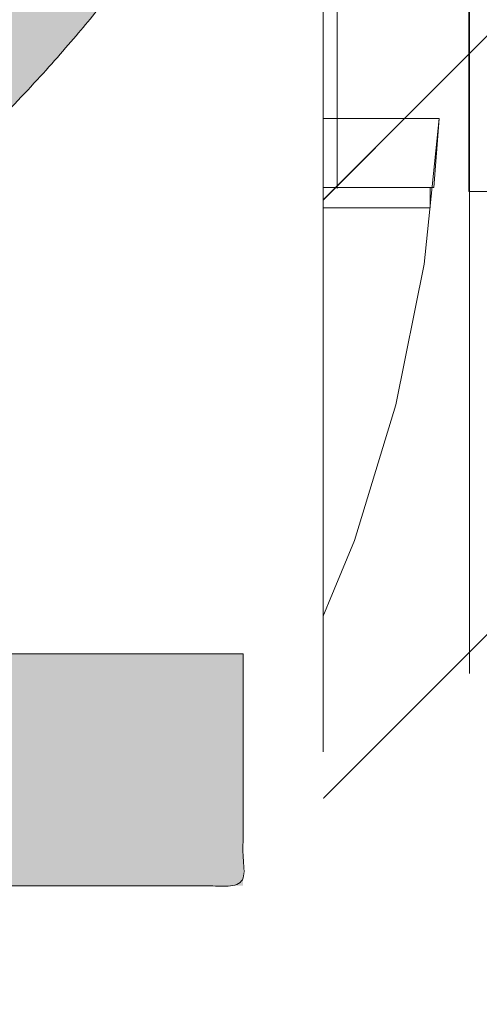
# Model space of a CAD drawing. Header units: inches. Extents: x -416 to -272, y -73 to 47.
# Tile 116 of 206: x -333.148 to -332.465, y -23.25 to -21.788. Entities that reach past the tile are written whole.
import ezdxf

# ---------------------------------------------------------------- set-up
doc = ezdxf.new("R2010")
doc.units = ezdxf.units.IN
doc.header["$LTSCALE"] = 32
doc.header["$MEASUREMENT"] = 0
doc.linetypes.add('Dash Style-1', pattern=[0.083328, 0.041656, -0.041672])
for name, color, linetype, lineweight in [('Black', 7, 'Continuous', 18), ('DashLine', 7, 'Continuous', 13), ('DashLineFill', 7, 'Dash Style-1', 13), ('Drawing', 7, 'Continuous', 18), ('Metal-DeskStructure', 7, 'Continuous', 13), ('None', 7, 'Continuous', 18), ('SolidLine', 7, 'Continuous', 15), ('Wood_1-H', 7, 'Continuous', 13)]:
    doc.layers.add(name, color=color, linetype=linetype, lineweight=lineweight)
pattern_1 = [(45, (0, 0), (-1.61301565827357, 1.935715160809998), []), (45, (-1.0608, 1.0608), (-0.4723460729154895, 0.4167612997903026), [])]

# ---------------------------------------------------------------- blocks, each defined once
blk = doc.blocks.new('1BRPFY-Leg_Plate (2D)')
at = {"layer": 'DashLineFill', "linetype": 'Continuous', "lineweight": 13}
h = blk.add_hatch(dxfattribs=at)
h.set_pattern_fill('Steel', color=253, style=0, pattern_type=2)
h.set_pattern_definition(pattern_1)
edge = h.paths.add_edge_path()
edge.add_arc((-1.704724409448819, 1.704724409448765), 0.1259842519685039, 90, 180, ccw=False)
edge.add_line((-1.704724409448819, 1.830708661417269), (1.704724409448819, 1.830708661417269))
edge.add_arc((1.704724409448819, 1.704724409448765), 0.1259842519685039, 0, 90, ccw=False)
edge.add_line((1.830708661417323, 1.704724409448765), (1.830708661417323, -1.704724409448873))
edge.add_arc((1.704724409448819, -1.704724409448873), 0.125984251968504, -89.99999999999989, 1.1368683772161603e-13, ccw=False)
edge.add_line((1.704724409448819, -1.830708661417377), (-1.704724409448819, -1.830708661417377))
edge.add_arc((-1.704724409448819, -1.704724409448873), 0.125984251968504, 180, 269.99999999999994, ccw=False)
edge.add_line((-1.830708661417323, -1.704724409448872), (-1.830708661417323, 1.704724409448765))
at = {"layer": 'DashLineFill', "flags": 128}
blk.add_lwpolyline([(-1.830708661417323, 1.704724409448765, -0.414213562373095), (-1.704724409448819, 1.830708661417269), (1.704724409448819, 1.830708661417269, -0.414213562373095), (1.830708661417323, 1.704724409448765), (1.830708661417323, -1.704724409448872, -0.414213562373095), (1.704724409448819, -1.830708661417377), (-1.704724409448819, -1.830708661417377, -0.414213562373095), (-1.830708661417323, -1.704724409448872)], format="xyb", close=True, dxfattribs=at)
blk = doc.blocks.new('1BRPX8-Util_Bkt_Lg-F (2D)')
at = {"layer": 'DashLineFill', "linetype": 'Continuous', "lineweight": 13}
h = blk.add_hatch(dxfattribs=at)
h.set_pattern_fill('Steel', color=253, style=0, pattern_type=2)
h.set_pattern_definition(pattern_1)
edge = h.paths.add_edge_path()
edge.add_line((-4.468503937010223, 7.539370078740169), (-2.421259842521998, 7.539370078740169))
edge.add_line((-2.421259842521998, 7.539370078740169), (-2.421259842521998, 7.917322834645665))
edge.add_arc((-2.303149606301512, 7.91732283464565), 0.1181102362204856, 90.0000000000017, 179.9999999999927, ccw=False)
edge.add_line((-2.303149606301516, 8.035433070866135), (2.303149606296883, 8.035433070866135))
edge.add_arc((2.30314960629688, 7.917322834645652), 0.1181102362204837, 6.423306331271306e-12, 89.99999999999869, ccw=False)
edge.add_line((2.421259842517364, 7.917322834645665), (2.421259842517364, 7.539370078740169))
edge.add_line((2.421259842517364, 7.539370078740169), (4.46850393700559, 7.539370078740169))
edge.add_line((4.46850393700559, 7.539370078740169), (4.46850393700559, 7.405511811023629))
edge.add_line((4.46850393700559, 7.405511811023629), (3.129921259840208, 7.405511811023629))
edge.add_line((3.129921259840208, 7.405511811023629), (3.129921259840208, -2.011811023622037))
edge.add_line((3.129921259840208, -2.011811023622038), (4.46850393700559, -2.011811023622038))
edge.add_line((4.46850393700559, -2.011811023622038), (4.46850393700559, -2.145669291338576))
edge.add_line((4.46850393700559, -2.145669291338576), (2.421259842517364, -2.145669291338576))
edge.add_line((2.421259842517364, -2.145669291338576), (2.421259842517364, -2.523622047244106))
edge.add_arc((2.303149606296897, -2.523622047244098), 0.1181102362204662, 269.9999999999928, 359.9999999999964, ccw=False)
edge.add_line((2.303149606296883, -2.641732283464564), (-2.303149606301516, -2.641732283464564))
edge.add_arc((-2.303149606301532, -2.523622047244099), 0.1181102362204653, 180.0000000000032, 270.0000000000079, ccw=False)
edge.add_line((-2.421259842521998, -2.523622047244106), (-2.421259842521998, -2.145669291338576))
edge.add_line((-2.421259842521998, -2.145669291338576), (-4.468503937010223, -2.145669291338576))
edge.add_line((-4.468503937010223, -2.145669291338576), (-4.468503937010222, -2.011811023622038))
edge.add_line((-4.468503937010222, -2.011811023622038), (-3.129921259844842, -2.011811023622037))
edge.add_line((-3.129921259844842, -2.011811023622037), (-3.129921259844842, 7.405511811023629))
edge.add_line((-3.129921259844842, 7.405511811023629), (-4.468503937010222, 7.405511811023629))
edge.add_line((-4.468503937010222, 7.405511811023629), (-4.468503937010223, 7.539370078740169))
blk = doc.blocks.new('Slate-LegBrace (2D)')
at = {"layer": 'DashLineFill', "linetype": 'Continuous', "lineweight": 13}
h = blk.add_hatch(dxfattribs=at)
h.set_pattern_fill('Steel', color=253, style=0, pattern_type=2)
h.set_pattern_definition(pattern_1)
h.paths.add_polyline_path([(1.477721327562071, -0.2676096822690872), (1.477721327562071, -0.2375137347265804), (1.672015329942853, -0.2375137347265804), (1.672015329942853, -0.02575645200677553), (1.675765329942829, -0.02575645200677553), (1.675765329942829, 0.7034311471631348), (1.734820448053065, 0.762486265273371), (1.929210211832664, 0.762486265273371), (1.988265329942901, 0.7034311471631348), (1.988265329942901, -0.02575645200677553), (1.992015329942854, -0.02575645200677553), (1.992015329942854, -0.2375137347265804), (2.186309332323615, -0.2375137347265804), (2.186309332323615, -0.2676096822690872)])
h = blk.add_hatch(dxfattribs=at)
h.set_pattern_fill('Steel', color=253, style=0, pattern_type=2)
h.set_pattern_definition(pattern_1)
edge = h.paths.add_edge_path()
edge.add_line((-2.199587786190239, -0.1351515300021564), (-1.374775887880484, -0.1351515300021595))
edge.add_arc((3.774758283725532e-15, -0.01355418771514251), 1.380142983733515, 185.0545920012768, 354.9454079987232)
edge.add_line((1.374775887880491, -0.13515153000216), (2.199718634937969, -0.1351515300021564))
edge.add_arc((6.542437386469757e-05, -0.01705725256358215), 2.202821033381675, 183.0731271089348, 356.92687289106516, ccw=False)
h = blk.add_hatch(dxfattribs=at)
h.set_pattern_fill('Steel', color=253, style=0, pattern_type=2)
h.set_pattern_definition(pattern_1)
edge = h.paths.add_edge_path()
edge.add_line((2.191696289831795, -0.2375138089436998), (1.463739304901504, -0.2375137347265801))
edge.add_arc((-6.542437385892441e-05, -0.01704129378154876), 1.480314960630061, 188.5652811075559, 351.4347188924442, ccw=False)
edge.add_line((-1.463870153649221, -0.2375137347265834), (-2.191827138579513, -0.2375138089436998))
edge.add_line((-2.191827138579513, -0.2375138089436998), (-2.199718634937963, -0.1351515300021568))
edge.add_line((-2.199718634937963, -0.1351515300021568), (-1.374775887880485, -0.1351515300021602))
edge.add_arc((2.886579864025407e-15, -0.01355418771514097), 1.380142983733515, 185.0545920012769, 354.9454079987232)
edge.add_line((1.37477588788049, -0.1351515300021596), (2.199587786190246, -0.1351515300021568))
edge.add_line((2.199587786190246, -0.1351515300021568), (2.191696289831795, -0.2375138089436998))
h = blk.add_hatch(dxfattribs=at)
h.set_pattern_fill('Steel', color=253, style=0, pattern_type=2)
h.set_pattern_definition(pattern_1)
h.paths.add_polyline_path([(1.738774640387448, -0.9363963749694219), (1.747067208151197, -0.9368037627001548), (1.755279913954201, -0.9380220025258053), (1.763333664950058, -0.940039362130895), (1.771150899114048, -0.9428364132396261), (1.778656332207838, -0.9463862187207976), (1.785777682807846, -0.9506545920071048), (1.79244636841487, -0.9556004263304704), (1.798598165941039, -0.9611760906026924), (1.804173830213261, -0.9673278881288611), (1.809119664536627, -0.9739965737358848), (1.813388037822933, -0.9811179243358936), (1.816937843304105, -0.9886233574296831), (1.819734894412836, -0.9964405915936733), (1.821752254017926, -1.00449434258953), (1.822970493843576, -1.012707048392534), (1.823377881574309, -1.020999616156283), (1.822970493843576, -1.029292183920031), (1.821752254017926, -1.037504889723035), (1.819734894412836, -1.045558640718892), (1.816937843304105, -1.053375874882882), (1.813388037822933, -1.060881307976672), (1.809119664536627, -1.06800265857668), (1.804173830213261, -1.074671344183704), (1.798598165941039, -1.080823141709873), (1.79244636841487, -1.086398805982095), (1.785777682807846, -1.09134464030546), (1.778656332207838, -1.095613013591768), (1.771150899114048, -1.099162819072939), (1.763333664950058, -1.10195987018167), (1.755279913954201, -1.10397722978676), (1.747067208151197, -1.10519546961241), (1.738774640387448, -1.105602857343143), (1.7304820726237, -1.10519546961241), (1.722269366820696, -1.10397722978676), (1.714215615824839, -1.10195987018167), (1.706398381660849, -1.099162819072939), (1.698892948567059, -1.095613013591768), (1.691771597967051, -1.09134464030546), (1.685102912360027, -1.086398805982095), (1.678951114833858, -1.080823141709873), (1.673375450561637, -1.074671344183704), (1.668429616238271, -1.06800265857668), (1.664161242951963, -1.060881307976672), (1.660611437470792, -1.053375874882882), (1.657814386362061, -1.045558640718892), (1.655797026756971, -1.037504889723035), (1.654578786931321, -1.029292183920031), (1.654171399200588, -1.020999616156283), (1.654578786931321, -1.012707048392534), (1.655797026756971, -1.00449434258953), (1.657814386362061, -0.9964405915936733), (1.660611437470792, -0.9886233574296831), (1.664161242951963, -0.9811179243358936), (1.668429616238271, -0.9739965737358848), (1.673375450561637, -0.9673278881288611), (1.678951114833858, -0.9611760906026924), (1.685102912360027, -0.9556004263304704), (1.691771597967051, -0.9506545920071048), (1.698892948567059, -0.9463862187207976), (1.706398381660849, -0.9428364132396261), (1.714215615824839, -0.940039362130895), (1.722269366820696, -0.9380220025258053), (1.7304820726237, -0.9368037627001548)])
at = {"layer": 'DashLineFill', "flags": 128}
for points in [[(1.477721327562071, -0.2676096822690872), (1.477721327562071, -0.2375137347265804), (1.672015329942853, -0.2375137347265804), (1.672015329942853, -0.02575645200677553), (1.675765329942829, -0.02575645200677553), (1.675765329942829, 0.7034311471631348), (1.734820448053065, 0.762486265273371), (1.929210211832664, 0.762486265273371), (1.988265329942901, 0.7034311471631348), (1.988265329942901, -0.02575645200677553), (1.992015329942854, -0.02575645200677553), (1.992015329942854, -0.2375137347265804), (2.186309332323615, -0.2375137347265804), (2.186309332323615, -0.2676096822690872)], [(1.738774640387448, -0.9363963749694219), (1.747067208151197, -0.9368037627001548), (1.755279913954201, -0.9380220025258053), (1.763333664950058, -0.940039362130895), (1.771150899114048, -0.9428364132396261), (1.778656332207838, -0.9463862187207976), (1.785777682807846, -0.9506545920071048), (1.79244636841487, -0.9556004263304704), (1.798598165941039, -0.9611760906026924), (1.804173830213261, -0.9673278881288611), (1.809119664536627, -0.9739965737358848), (1.813388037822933, -0.9811179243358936), (1.816937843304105, -0.9886233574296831), (1.819734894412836, -0.9964405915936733), (1.821752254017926, -1.00449434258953), (1.822970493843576, -1.012707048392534), (1.823377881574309, -1.020999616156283), (1.822970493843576, -1.029292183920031), (1.821752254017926, -1.037504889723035), (1.819734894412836, -1.045558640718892), (1.816937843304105, -1.053375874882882), (1.813388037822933, -1.060881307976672), (1.809119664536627, -1.06800265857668), (1.804173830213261, -1.074671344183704), (1.798598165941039, -1.080823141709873), (1.79244636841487, -1.086398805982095), (1.785777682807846, -1.09134464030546), (1.778656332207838, -1.095613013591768), (1.771150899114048, -1.099162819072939), (1.763333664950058, -1.10195987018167), (1.755279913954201, -1.10397722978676), (1.747067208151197, -1.10519546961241), (1.738774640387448, -1.105602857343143), (1.7304820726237, -1.10519546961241), (1.722269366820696, -1.10397722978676), (1.714215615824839, -1.10195987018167), (1.706398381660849, -1.099162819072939), (1.698892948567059, -1.095613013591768), (1.691771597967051, -1.09134464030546), (1.685102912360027, -1.086398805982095), (1.678951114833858, -1.080823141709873), (1.673375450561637, -1.074671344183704), (1.668429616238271, -1.06800265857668), (1.664161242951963, -1.060881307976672), (1.660611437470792, -1.053375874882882), (1.657814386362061, -1.045558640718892), (1.655797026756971, -1.037504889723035), (1.654578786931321, -1.029292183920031), (1.654171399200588, -1.020999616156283), (1.654578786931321, -1.012707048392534), (1.655797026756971, -1.00449434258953), (1.657814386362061, -0.9964405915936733), (1.660611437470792, -0.9886233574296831), (1.664161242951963, -0.9811179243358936), (1.668429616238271, -0.9739965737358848), (1.673375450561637, -0.9673278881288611), (1.678951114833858, -0.9611760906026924), (1.685102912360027, -0.9556004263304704), (1.691771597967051, -0.9506545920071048), (1.698892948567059, -0.9463862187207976), (1.706398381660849, -0.9428364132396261), (1.714215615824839, -0.940039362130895), (1.722269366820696, -0.9380220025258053), (1.7304820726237, -0.9368037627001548)]]:
    blk.add_lwpolyline(points, close=True, dxfattribs=at)
for points in [[(2.191696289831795, -0.2375138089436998), (1.463739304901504, -0.2375137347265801, -0.860662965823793), (-1.463870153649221, -0.2375137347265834), (-2.191827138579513, -0.2375138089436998), (-2.199718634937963, -0.1351515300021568), (-1.374775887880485, -0.1351515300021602, 0.9154551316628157), (1.37477588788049, -0.1351515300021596), (2.199587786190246, -0.1351515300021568)], [(-2.199587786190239, -0.1351515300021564), (-1.374775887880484, -0.1351515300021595, 0.9154551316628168), (1.374775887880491, -0.13515153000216), (2.199718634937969, -0.1351515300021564, -0.9477524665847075)]]:
    blk.add_lwpolyline(points, format="xyb", close=True, dxfattribs=at)
blk = doc.blocks.new('TLLegSleeve (2D)')
at = {"layer": 'DashLineFill', "linetype": 'Continuous', "lineweight": 13}
h = blk.add_hatch(dxfattribs=at)
h.set_pattern_fill('Steel', color=253, style=0, pattern_type=2)
h.set_pattern_definition(pattern_1)
edge = h.paths.add_edge_path()
edge.add_line((1.08267716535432, 1.402343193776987), (1.08267716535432, 2.913385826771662))
edge.add_arc((-1.707523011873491e-13, 2.913385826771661), 1.08267716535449, 4.479377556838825e-14, 180)
edge.add_line((-1.082677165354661, 2.913385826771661), (-1.08267716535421, 1.402343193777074))
edge.add_arc((-1.332267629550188e-15, 2.886579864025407e-15), 1.771653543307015, 127.6698869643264, 412.330113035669)
edge.add_line((1.08267716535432, 1.402343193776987), (1.08267716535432, 1.402343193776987))
edge = h.paths.add_edge_path()
edge.add_arc((1.665334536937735e-15, 2.91338582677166), 0.7480314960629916, 0, 180, ccw=False)
edge.add_arc((1.665334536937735e-15, 2.91338582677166), 0.7480314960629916, 180, 360, ccw=False)
edge = h.paths.add_edge_path()
edge.add_arc((-1.723066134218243e-13, 9.149983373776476e-17), 1.437007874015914, 0, 180, ccw=False)
edge.add_arc((-1.723066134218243e-13, 5.70119602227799e-16), 1.437007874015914, 180, 360, ccw=False)
at = {"layer": 'DashLine', "color": 8, "flags": 128}
blk.add_lwpolyline([(0.6327836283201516, 1.527674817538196), (0.7794749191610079, 1.458295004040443), (0.9186594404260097, 1.374871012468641), (1.048996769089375, 1.278206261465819), (1.169231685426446, 1.169231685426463), (1.278206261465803, 1.048996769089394), (1.374871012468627, 0.9186594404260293), (1.458295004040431, 0.7794749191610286), (1.527674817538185, 0.6327836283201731), (1.582342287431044, 0.4799982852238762), (1.621770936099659, 0.3225902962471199), (1.64558104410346, 0.1620755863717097), (1.653543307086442, 1.118599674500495e-14), (1.645581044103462, -0.1620755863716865), (1.621770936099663, -0.3225902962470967), (1.582342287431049, -0.4799982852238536), (1.527674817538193, -0.6327836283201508), (1.45829500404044, -0.7794749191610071), (1.374871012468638, -0.9186594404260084), (1.278206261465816, -1.048996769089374), (1.169231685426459, -1.169231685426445), (1.048996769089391, -1.278206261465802), (0.918659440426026, -1.374871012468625), (0.7794749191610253, -1.458295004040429)], dxfattribs=at)
at = {"layer": 'DashLineFill', "flags": 128}
blk.add_lwpolyline([(1.08267716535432, 1.402343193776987), (1.08267716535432, 2.913385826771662, 0.9999999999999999), (-1.082677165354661, 2.913385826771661), (-1.08267716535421, 1.402343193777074, 2.931618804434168), (1.08267716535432, 1.402343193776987)], format="xyb", close=True, dxfattribs=at)
blk = doc.blocks.new('Group-47')
at = {"layer": 'SolidLine', "flags": 128}
blk.add_lwpolyline([(7.34251968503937, -8.30708661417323, -0.414213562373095), (9.05511811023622, -6.594488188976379, -0.414213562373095), (10.76771653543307, -8.30708661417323, -0.414213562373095), (9.05511811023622, -10.01968503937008, -0.414213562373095)], format="xyb", close=True, dxfattribs=at)
at = {"layer": 'Wood_1-H', "color": 7}
for name in ['1BRPX8-Util_Bkt_Lg-F (2D)', 'TLLegSleeve (2D)', 'Slate-LegBrace (2D)', '1BRPFY-Leg_Plate (2D)']:
    blk.add_blockref(name, (9.05511811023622, -8.30708661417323), dxfattribs=at)
blk = doc.blocks.new('Group-50')
at = {"layer": 'DashLineFill', "linetype": 'Continuous', "lineweight": 13}
h = blk.add_hatch(dxfattribs=at)
h.set_pattern_fill('Steel', color=253, style=0, pattern_type=2)
h.set_pattern_definition(pattern_1)
h.paths.add_polyline_path([(-2.066929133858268, 1.397637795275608), (2.066929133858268, 1.397637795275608), (2.066929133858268, 0.1377952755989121), (2.106299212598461, 0.1377952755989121), (2.106299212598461, -0.1377952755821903), (2.066929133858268, -0.1377952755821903), (2.066929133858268, -5.275590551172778), (2.106299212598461, -5.275590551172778), (2.106299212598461, -5.55118110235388), (2.066929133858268, -5.55118110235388), (2.066929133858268, -5.82677165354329), (-2.066929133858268, -5.82677165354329), (-2.066929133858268, -5.55118110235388), (-2.106299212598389, -5.55118110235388), (-2.106299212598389, -5.275590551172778), (-2.066929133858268, -5.275590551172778), (-2.066929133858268, -0.1377952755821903), (-2.106299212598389, -0.1377952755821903), (-2.106299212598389, 0.1377952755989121), (-2.066929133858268, 0.1377952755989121)])
at = {"layer": 'DashLineFill', "flags": 128}
blk.add_lwpolyline([(-2.066929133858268, 1.397637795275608), (2.066929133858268, 1.397637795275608), (2.066929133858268, 0.1377952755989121), (2.106299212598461, 0.1377952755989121), (2.106299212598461, -0.1377952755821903), (2.066929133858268, -0.1377952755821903), (2.066929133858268, -5.275590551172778), (2.106299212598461, -5.275590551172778), (2.106299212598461, -5.55118110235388), (2.066929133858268, -5.55118110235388), (2.066929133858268, -5.82677165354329), (-2.066929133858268, -5.82677165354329), (-2.066929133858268, -5.55118110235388), (-2.106299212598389, -5.55118110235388), (-2.106299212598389, -5.275590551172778), (-2.066929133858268, -5.275590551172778), (-2.066929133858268, -0.1377952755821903), (-2.106299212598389, -0.1377952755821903), (-2.106299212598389, 0.1377952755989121), (-2.066929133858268, 0.1377952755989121)], close=True, dxfattribs=at)
blk = doc.blocks.new('TL14_upper_leg (2D)')
at = {"layer": 'SolidLine', "flags": 128}
blk.add_lwpolyline([(2.322834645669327, 0.2436987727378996), (2.401574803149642, 0.2436987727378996), (2.401574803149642, 0.2677219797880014), (2.434055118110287, 0.2677219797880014), (2.4493110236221, 0.2107861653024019), (2.4493110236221, 0.1992105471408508, -0.1579749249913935), (2.531479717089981, 0.1180761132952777), (2.531479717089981, -0.1180652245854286, -0.1560270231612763), (2.4493110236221, -0.1991401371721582), (2.4493110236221, -0.2107752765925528), (2.434055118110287, -0.2677110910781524), (2.401574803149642, -0.2677110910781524), (2.401574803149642, -0.2436878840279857), (2.322834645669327, -0.2436878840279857)], format="xyb", close=True, dxfattribs=at)
at = {"layer": 'DashLine', "color": 7}
blk.add_blockref('Group-50', (0, 0), dxfattribs=at)
blk = doc.blocks.new('1BRPT9-Bracket (2D)')
at = {"layer": 'DashLineFill', "linetype": 'Continuous', "lineweight": 13}
h = blk.add_hatch(dxfattribs=at)
h.set_pattern_fill('Steel', color=253, style=0, pattern_type=2)
h.set_pattern_definition(pattern_1)
edge = h.paths.add_edge_path()
edge.add_line((-2.32206875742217, -8.74015748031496), (-2.32206875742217, 8.740157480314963))
edge.add_line((-2.32206875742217, 8.740157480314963), (1.677931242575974, 8.740157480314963))
edge.add_arc((1.677931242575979, 8.488188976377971), 0.2519685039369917, -3.979039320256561e-12, 90.0000000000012, ccw=False)
edge.add_line((1.929899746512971, 8.488188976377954), (1.929899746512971, 7.480314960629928))
edge.add_line((1.929899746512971, 7.480314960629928), (2.323600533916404, 7.461135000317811))
edge.add_line((2.323600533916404, 7.461135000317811), (2.323600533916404, -7.480314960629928))
edge.add_line((2.323600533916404, -7.480314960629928), (1.929899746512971, -7.480314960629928))
edge.add_line((1.929899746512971, -7.480314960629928), (1.929899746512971, -8.488188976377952))
edge.add_arc((1.677931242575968, -8.488188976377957), 0.2519685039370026, -90.00000000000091, 1.0800249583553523e-12, ccw=False)
edge.add_line((1.677931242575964, -8.74015748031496), (-2.32206875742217, -8.74015748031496))
at = {"layer": 'DashLineFill'}
blk.add_line((2.126750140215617, 7.461135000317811), (2.126750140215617, -7.480314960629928), dxfattribs=at)
at = {"layer": 'DashLineFill', "flags": 128}
blk.add_lwpolyline([(-2.32206875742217, -8.74015748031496), (-2.32206875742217, 8.740157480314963), (1.677931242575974, 8.740157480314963, -0.4142135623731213), (1.929899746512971, 8.488188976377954), (1.929899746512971, 7.480314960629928), (2.323600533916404, 7.461135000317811), (2.323600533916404, -7.480314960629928), (1.929899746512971, -7.480314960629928), (1.929899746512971, -8.488188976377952, -0.4142135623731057), (1.677931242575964, -8.74015748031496)], format="xyb", close=True, dxfattribs=at)
blk = doc.blocks.new('Group-72')
at = {"layer": 'Metal-DeskStructure', "linetype": 'Continuous', "lineweight": 0, "true_color": 0xff0000}
blk.add_hatch(color=1, dxfattribs=at).paths.add_polyline_path([(1.987219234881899, -0.9301181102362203), (1.987219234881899, -1.274606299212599), (0.4025735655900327, -1.274606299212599), (0.4023214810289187, -1.244883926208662), (0.4031795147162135, -1.21546436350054), (0.4051476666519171, -1.186347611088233), (0.4082259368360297, -1.15753366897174), (0.4124143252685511, -1.129022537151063), (0.4177128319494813, -1.1008142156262), (0.4241214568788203, -1.072908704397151), (0.4316402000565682, -1.045306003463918), (0.4455088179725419, -1.000302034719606), (0.4612781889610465, -0.9557186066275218), (0.4789483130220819, -0.9115557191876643), (0.4985191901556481, -0.8678133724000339), (0.5199908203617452, -0.8244915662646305), (0.543363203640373, -0.7815903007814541), (0.5686363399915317, -0.7391095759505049), (0.5958102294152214, -0.6970493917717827), (0.6262305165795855, -0.6545855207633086), (0.6612428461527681, -0.6108937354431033), (0.7008472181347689, -0.5659740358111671), (0.7450436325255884, -0.5198264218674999), (0.793832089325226, -0.4724508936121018), (0.847212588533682, -0.4238474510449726), (0.9051851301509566, -0.3740160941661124), (0.9677497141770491, -0.3229568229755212), (1.064241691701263, -0.2345473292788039), (1.152407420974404, -0.1517895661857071), (1.232246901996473, -0.07468353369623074), (1.303760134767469, -0.003229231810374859), (1.366947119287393, 0.06257333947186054), (1.421807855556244, 0.1227241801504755), (1.468342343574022, 0.1772232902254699), (1.506550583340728, 0.2260706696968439), (1.538467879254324, 0.2720417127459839), (1.566129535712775, 0.3179118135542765), (1.589535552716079, 0.3636809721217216), (1.608685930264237, 0.4093491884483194), (1.623580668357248, 0.4549164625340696), (1.634219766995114, 0.5003827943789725), (1.640603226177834, 0.5457481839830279), (1.642731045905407, 0.5910126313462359), (1.640973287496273, 0.6332243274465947), (1.635700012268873, 0.6737371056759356), (1.626911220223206, 0.7125509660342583), (1.614606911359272, 0.7496659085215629), (1.598787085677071, 0.7850819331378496), (1.579451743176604, 0.8187990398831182), (1.556600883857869, 0.8508172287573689), (1.530234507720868, 0.8811364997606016), (1.501059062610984, 0.9087644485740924), (1.469780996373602, 0.9327086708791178), (1.436400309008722, 0.9529691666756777), (1.400917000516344, 0.9695459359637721), (1.363331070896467, 0.9824389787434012), (1.323642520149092, 0.991648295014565), (1.281851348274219, 0.9971738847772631), (1.237957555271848, 0.9990157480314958), (1.191254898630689, 0.9970140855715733), (1.146957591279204, 0.9910090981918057), (1.105065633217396, 0.981000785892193), (1.065579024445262, 0.9669891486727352), (1.028497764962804, 0.9489741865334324), (0.993821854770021, 0.9269558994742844), (0.9615512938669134, 0.9009342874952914), (0.9316860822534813, 0.8709093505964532), (0.9047981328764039, 0.837352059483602), (0.8814593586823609, 0.8007333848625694), (0.8616697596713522, 0.7610533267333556), (0.8454293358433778, 0.7183118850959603), (0.8327380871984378, 0.6725090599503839), (0.8235960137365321, 0.6236448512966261), (0.8180031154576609, 0.571719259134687), (0.8159593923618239, 0.5167322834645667), (0.4714712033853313, 0.5856299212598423), (0.4819337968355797, 0.6671096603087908), (0.4977117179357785, 0.7436104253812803), (0.5188049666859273, 0.8151322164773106), (0.5452135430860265, 0.8816750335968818), (0.5769374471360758, 0.943238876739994), (0.6139766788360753, 0.9998237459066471), (0.656331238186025, 1.051429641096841), (0.7040011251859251, 1.098056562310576), (0.7564817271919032, 1.139435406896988), (0.8132684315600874, 1.175297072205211), (0.874361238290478, 1.205641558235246), (0.9397601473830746, 1.230468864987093), (1.009465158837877, 1.249778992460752), (1.083476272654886, 1.263571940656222), (1.161793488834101, 1.271847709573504), (1.244416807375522, 1.274606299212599), (1.328024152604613, 1.271486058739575), (1.407140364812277, 1.262125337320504), (1.481765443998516, 1.246524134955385), (1.551899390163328, 1.22468245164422), (1.617542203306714, 1.196600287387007), (1.678693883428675, 1.162277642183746), (1.735354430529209, 1.121714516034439), (1.787523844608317, 1.074910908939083), (1.834327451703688, 1.023481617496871), (1.874890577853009, 0.9690414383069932), (1.909213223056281, 0.9115903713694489), (1.937295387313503, 0.8511284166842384), (1.959137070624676, 0.7876555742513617), (1.9747382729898, 0.7211718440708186), (1.984098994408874, 0.6516772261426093), (1.987219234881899, 0.5791717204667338), (1.986294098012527, 0.5418296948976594), (1.983518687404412, 0.5046222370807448), (1.978893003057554, 0.4675493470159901), (1.972417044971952, 0.4306110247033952), (1.964090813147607, 0.3938072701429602), (1.953914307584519, 0.357138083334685), (1.941887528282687, 0.3206034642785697), (1.928010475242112, 0.2842034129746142), (1.911980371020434, 0.2476351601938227), (1.893494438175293, 0.2105959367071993), (1.87255267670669, 0.173085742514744), (1.849155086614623, 0.1351045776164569), (1.823301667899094, 0.09665244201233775), (1.794992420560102, 0.05772933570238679), (1.764227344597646, 0.0183352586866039), (1.731006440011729, -0.02152978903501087), (1.694017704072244, -0.06341332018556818), (1.651949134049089, -0.1088628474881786), (1.604800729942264, -0.1578783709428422), (1.552572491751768, -0.210459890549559), (1.495264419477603, -0.2666074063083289), (1.432876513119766, -0.3263209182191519), (1.365408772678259, -0.3896004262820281), (1.292861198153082, -0.4564459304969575), (1.229909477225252, -0.5112058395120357), (1.173467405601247, -0.5613736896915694), (1.123534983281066, -0.6069494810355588), (1.080112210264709, -0.6479332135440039), (1.043199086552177, -0.6843248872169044), (1.012795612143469, -0.7161245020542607), (0.9889017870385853, -0.7433320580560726), (0.9715176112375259, -0.76594755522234), (0.9576994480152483, -0.7862922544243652), (0.9445036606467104, -0.8066874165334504), (0.9319302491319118, -0.8271330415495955), (0.9199792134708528, -0.8476291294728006), (0.9086505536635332, -0.8681756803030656), (0.8979442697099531, -0.8887726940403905), (0.8878603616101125, -0.9094201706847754), (0.8783988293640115, -0.9301181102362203)])
at = {"layer": 'Metal-DeskStructure', "color": 7}
blk.add_open_spline([(1.987219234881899, -0.9301181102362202), (1.987219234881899, -1.102362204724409), (1.987219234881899, -1.274606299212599), (1.194896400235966, -1.274606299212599), (0.4025735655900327, -1.274606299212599), (0.399344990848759, -1.155111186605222), (0.4316402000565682, -1.045306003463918), (0.4833131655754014, -0.8644490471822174), (0.7083072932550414, -0.529649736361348), (0.9677497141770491, -0.3229568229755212), (1.370370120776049, 0.04198461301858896), (1.642731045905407, 0.4101567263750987), (1.642731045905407, 0.7632572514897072), (1.417737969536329, 0.9990157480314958), (1.04633623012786, 0.9990157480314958), (0.8170359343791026, 0.7428029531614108), (0.8159593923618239, 0.5167322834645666), (0.6437152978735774, 0.5511811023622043), (0.4714712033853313, 0.5856299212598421), (0.502690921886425, 0.9215068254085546), (0.9053113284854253, 1.274606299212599), (1.587828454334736, 1.274606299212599), (1.987219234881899, 0.8752155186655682), (1.987219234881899, 0.4295344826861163), (1.868801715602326, 0.138872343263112), (1.593211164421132, -0.1819319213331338), (1.292861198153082, -0.4564459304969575), (1.028035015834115, -0.6846696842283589), (0.915000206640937, -0.8472254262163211), (0.8783988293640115, -0.9301181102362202), (1.432809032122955, -0.9301181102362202), (1.987219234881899, -0.9301181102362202)], degree=2, knots=[0, 0, 0, 0.0212862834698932, 0.0212862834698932, 0.1192031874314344, 0.1192031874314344, 0.1339760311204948, 0.1339760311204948, 0.1582533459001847, 0.1825306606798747, 0.1825306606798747, 0.2223012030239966, 0.2620717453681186, 0.2999486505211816, 0.3378255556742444, 0.3781971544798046, 0.4185687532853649, 0.4185687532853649, 0.4499368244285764, 0.4499368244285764, 0.5101754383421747, 0.5704140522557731, 0.6314176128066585, 0.692421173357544, 0.7232558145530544, 0.7540904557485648, 0.7849250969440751, 0.7849250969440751, 0.8114174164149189, 0.8379097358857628, 0.8379097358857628, 1, 1, 1], dxfattribs=at)
blk = doc.blocks.new('SlateLegLocator-R2')
at = {"color": 255, "linetype": 'Dash Style-1', "lineweight": 5}
blk.add_wipeout([(-2.106299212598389, 1.3779527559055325), (2.10629921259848, 1.3779527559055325), (2.10629921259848, -5.807086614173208), (-2.106299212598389, -5.807086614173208)], dxfattribs=at).dxf.layer = 'Black'
at = {"layer": 'Black', "linetype": 'Dash Style-1', "lineweight": 5, "flags": 128}
blk.add_lwpolyline([(-2.106299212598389, 1.377952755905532), (2.106299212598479, 1.377952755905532), (2.106299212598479, -5.807086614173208), (-2.106299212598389, -5.807086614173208)], close=True, dxfattribs=at)
at = {"layer": 'Metal-DeskStructure', "color": 7}
blk.add_blockref('Group-72', (0, 0), dxfattribs=at)
blk = doc.blocks.new('Group-74')
at = {"layer": 'None', "color": 7}
for name, p in [('1BRPT9-Bracket (2D)', (8.976377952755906, -12.00787401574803)), ('1BRPFY-Leg_Plate (2D)', (8.976377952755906, -8.30708661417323)), ('TL14_upper_leg (2D)', (8.976377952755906, -8.30708661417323))]:
    blk.add_blockref(name, p, dxfattribs=at)
blk.add_blockref('SlateLegLocator-R2', (8.976377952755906, -8.30708661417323), dxfattribs=at)
blk = doc.blocks.new('Group-78')
at = {"layer": 'None'}
blk.add_blockref('Group-47', (0, 0), dxfattribs=at)
blk.add_blockref('Group-74', (0, 0), dxfattribs=at)
blk = doc.blocks.new('SL Credenza Desk (2D)')
at = {"layer": 'None'}
blk.add_blockref('Group-78', (0, 0), dxfattribs=at)
at = {"layer": 'Drawing', "color": 0, "flags": 1}
for tag in ['Tag', 'Catalog', 'Option1', 'Option2', 'Option3', 'Option4', 'Option5', 'Option6', 'Option7', 'Option8', 'Option9', 'Option10', 'Option11', 'Option12', 'Custom', 'FinishGroup', 'Discount', 'Item2', 'Item3', 'Item6', 'Item9', 'Item10', 'Item12', 'Item13', 'Item16', 'Item19', 'Item20', 'Item21', 'Item22', 'Item23', 'Item24', 'Item25', 'Item8', 'Item18', 'Item1', 'Item4', 'Item5', 'Item7', 'Item11', 'Item14', 'Item15', 'Item17']:
    blk.add_attdef(tag, (15.71916659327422, -28.99901361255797), '', height=0.007086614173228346, dxfattribs=at)
blk = doc.blocks.new('Group-79')
at = {"layer": 'Drawing'}
blk.add_blockref('SL Credenza Desk (2D)', (15.67979651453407, 1.485347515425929), dxfattribs=at)
at = {"layer": 'Drawing', "color": 0, "flags": 1}
for tag in ['Tag', 'Catalog', 'Option1', 'Option2', 'Option3', 'Option4', 'Option5', 'Option6', 'Option7', 'Option8', 'Option9', 'Option10', 'Option11', 'Option12', 'Custom', 'FinishGroup', 'Discount', 'Item2', 'Item3', 'Item6', 'Item9', 'Item10', 'Item12', 'Item13', 'Item16', 'Item19', 'Item20', 'Item21', 'Item22', 'Item23', 'Item24', 'Item25', 'Item8', 'Item18', 'Item1', 'Item4', 'Item5', 'Item7', 'Item11', 'Item14', 'Item15', 'Item17']:
    blk.add_attdef(tag, (15.71916659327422, -28.99901361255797), '', height=0.007086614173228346, dxfattribs=at)

msp = doc.modelspace()

# ---------------------------------------------------------------- block references
at = {"layer": 'Drawing', "color": 7}
msp.add_blockref('Group-79', (-359.4593240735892, -14.97747349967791), dxfattribs=at)

doc.saveas('drawing.dxf')
